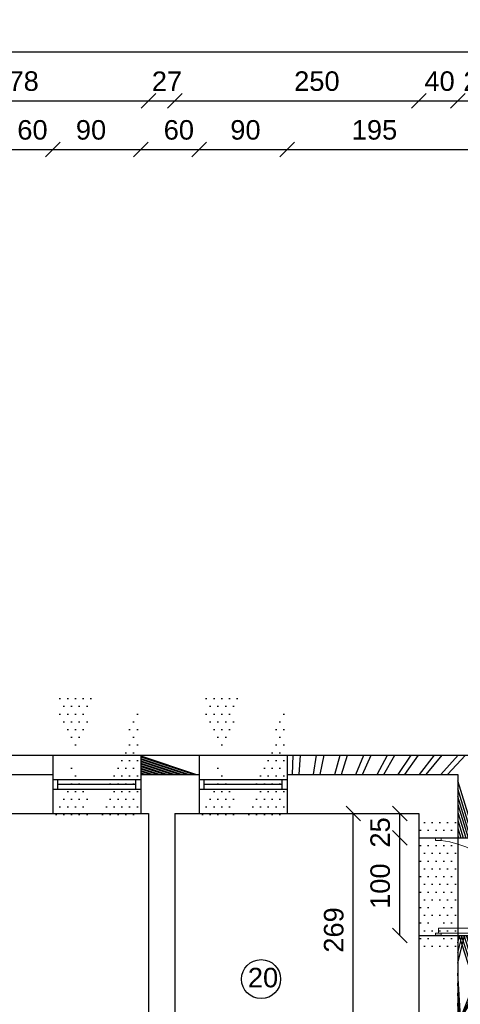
# Model space of a CAD drawing. Header units: millimetres. Extents: x 6528 to 149658, y 3342 to 12852.
# Tile 90 of 122: x 78893 to 79344, y 8598 to 9608. Entities that reach past the tile are written whole.
import ezdxf

# ---------------------------------------------------------------- set-up
doc = ezdxf.new("R2010")
doc.units = ezdxf.units.MM
doc.styles.get("Standard").update_dxf_attribs({"font": 'arial.ttf'})
doc.dimstyles.new('ISO-25', dxfattribs={"dimtxt": 2.5, "dimasz": 2.5, "dimexe": 1.25, "dimexo": 0.625, "dimtad": 1, "dimtxsty": 'Standard', "dimcen": 2.5, "dimadec": 0, "dimazin": 0, "dimtfac": 1, "dimtmove": 0, "dimatfit": 3, "dimfxl": 1, "dimarcsym": 0})
pattern_1 = [(45, (-1177784256.190767, -935731374.6151185), (-11.22532015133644, 11.22532015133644), []), (135, (-1177784256.190767, -935731374.6151185), (-11.22532015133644, -11.22532015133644), [])]

# ---------------------------------------------------------------- blocks, each defined once
blk = doc.blocks.new('_Oblique')
at = {"color": 0, "linetype": 'ByBlock', "lineweight": -2}
blk.add_line((-0.5, -0.5), (0.5, 0.5), dxfattribs=at)
blk = doc.blocks.new('*D2608')
at = {"color": 0, "lineweight": -2, "transparency": 16777216}
blk.add_line((79301.85100715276, 9524.738408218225), (79341.85100691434, 9524.738408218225), dxfattribs=at)
at = {"layer": 'Defpoints', "color": 0, "transparency": 16777216}
for p in [(79341.85100691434, 9524.738408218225), (79341.85100691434, 8833.670604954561), (79301.85100715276, 8793.670604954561)]:
    blk.add_point(p, dxfattribs=at)
at = {"color": 0, "lineweight": -2, "transparency": 16777216, "xscale": 15, "yscale": 15, "zscale": 15, "rotation": 180}
blk.add_blockref('_Oblique', (79301.85100715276, 9524.738408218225), dxfattribs=at)
at = {"color": 0, "lineweight": -2, "transparency": 16777216, "xscale": 15, "yscale": 15, "zscale": 15}
blk.add_blockref('_Oblique', (79341.85100691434, 9524.738408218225), dxfattribs=at)
at = {"color": 0, "transparency": 16777216, "insert": (79323.08058946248, 9544.72840691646), "char_height": 20, "attachment_point": 5}
blk.add_mtext('40', dxfattribs=at)
blk = doc.blocks.new('*D2609')
at = {"color": 0, "lineweight": -2, "transparency": 16777216}
blk.add_line((79051.85101049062, 9524.738408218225), (79301.85100715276, 9524.738408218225), dxfattribs=at)
at = {"layer": 'Defpoints', "color": 0, "transparency": 16777216}
for p in [(79301.85100715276, 9524.738408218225), (79051.85101049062, 8793.670604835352), (79301.85100715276, 8793.670604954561)]:
    blk.add_point(p, dxfattribs=at)
at = {"color": 0, "lineweight": -2, "transparency": 16777216, "xscale": 15, "yscale": 15, "zscale": 15, "rotation": 180}
blk.add_blockref('_Oblique', (79051.85101049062, 9524.738408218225), dxfattribs=at)
at = {"color": 0, "lineweight": -2, "transparency": 16777216, "xscale": 15, "yscale": 15, "zscale": 15}
blk.add_blockref('_Oblique', (79301.85100715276, 9524.738408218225), dxfattribs=at)
at = {"color": 0, "transparency": 16777216, "insert": (79197.39852278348, 9544.72840691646), "char_height": 20, "attachment_point": 5}
blk.add_mtext('250', dxfattribs=at)
blk = doc.blocks.new('*D2610')
at = {"color": 0, "lineweight": -2, "transparency": 16777216}
blk.add_line((79024.85100476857, 9524.738408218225), (79051.85101049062, 9524.738408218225), dxfattribs=at)
at = {"layer": 'Defpoints', "color": 0, "transparency": 16777216}
for p in [(79051.85101049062, 9524.738408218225), (79024.85100476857, 8793.670604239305), (79051.85101049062, 8793.670604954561)]:
    blk.add_point(p, dxfattribs=at)
at = {"color": 0, "lineweight": -2, "transparency": 16777216, "xscale": 15, "yscale": 15, "zscale": 15, "rotation": 180}
blk.add_blockref('_Oblique', (79024.85100476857, 9524.738408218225), dxfattribs=at)
at = {"color": 0, "lineweight": -2, "transparency": 16777216, "xscale": 15, "yscale": 15, "zscale": 15}
blk.add_blockref('_Oblique', (79051.85101049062, 9524.738408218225), dxfattribs=at)
at = {"color": 0, "transparency": 16777216, "insert": (79043.76561372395, 9544.72840691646), "char_height": 20, "attachment_point": 5}
blk.add_mtext('27', dxfattribs=at)
blk = doc.blocks.new('*D2615')
at = {"color": 0, "lineweight": -2, "transparency": 16777216}
blk.add_line((77479.85100667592, 9574.738408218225), (79361.85100691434, 9574.738408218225), dxfattribs=at)
at = {"layer": 'Defpoints', "color": 0, "transparency": 16777216}
for p in [(79361.85100691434, 9574.738408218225), (77479.85100667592, 8853.67060507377), (79361.85100691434, 8853.67060507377)]:
    blk.add_point(p, dxfattribs=at)
at = {"color": 0, "lineweight": -2, "transparency": 16777216, "xscale": 15, "yscale": 15, "zscale": 15, "rotation": 180}
blk.add_blockref('_Oblique', (77479.85100667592, 9574.738408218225), dxfattribs=at)
at = {"color": 0, "lineweight": -2, "transparency": 16777216, "xscale": 15, "yscale": 15, "zscale": 15}
blk.add_blockref('_Oblique', (79361.85100691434, 9574.738408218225), dxfattribs=at)
at = {"color": 0, "transparency": 16777216, "insert": (78503.99978797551, 9594.72840691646), "char_height": 20, "attachment_point": 5}
blk.add_mtext('1882', dxfattribs=at)
blk = doc.blocks.new('*D2718')
at = {"color": 0, "lineweight": -2, "transparency": 16777216}
blk.add_line((78866.85100691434, 9474.738408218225), (78926.85100691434, 9474.738408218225), dxfattribs=at)
at = {"layer": 'Defpoints', "color": 0, "transparency": 16777216}
for p in [(78926.85100691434, 9474.738408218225), (78866.85100691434, 8853.670605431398), (78926.85100691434, 8853.67060507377)]:
    blk.add_point(p, dxfattribs=at)
at = {"color": 0, "lineweight": -2, "transparency": 16777216, "xscale": 15, "yscale": 15, "zscale": 15, "rotation": 180}
blk.add_blockref('_Oblique', (78866.85100691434, 9474.738408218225), dxfattribs=at)
at = {"color": 0, "lineweight": -2, "transparency": 16777216, "xscale": 15, "yscale": 15, "zscale": 15}
blk.add_blockref('_Oblique', (78926.85100691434, 9474.738408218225), dxfattribs=at)
at = {"color": 0, "transparency": 16777216, "insert": (78905.93522160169, 9494.72840691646), "char_height": 20, "attachment_point": 5}
blk.add_mtext('60', dxfattribs=at)
blk = doc.blocks.new('*D2719')
at = {"color": 0, "lineweight": -2, "transparency": 16777216}
blk.add_line((78926.85100691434, 9474.738408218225), (79016.85100691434, 9474.738408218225), dxfattribs=at)
at = {"layer": 'Defpoints', "color": 0, "transparency": 16777216}
for p in [(79016.85100691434, 9474.738408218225), (78926.85100691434, 8853.67060507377), (79016.85100691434, 8853.67060507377)]:
    blk.add_point(p, dxfattribs=at)
at = {"color": 0, "lineweight": -2, "transparency": 16777216, "xscale": 15, "yscale": 15, "zscale": 15, "rotation": 180}
blk.add_blockref('_Oblique', (78926.85100691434, 9474.738408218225), dxfattribs=at)
at = {"color": 0, "lineweight": -2, "transparency": 16777216, "xscale": 15, "yscale": 15, "zscale": 15}
blk.add_blockref('_Oblique', (79016.85100691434, 9474.738408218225), dxfattribs=at)
at = {"color": 0, "transparency": 16777216, "insert": (78965.93522160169, 9494.72840691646), "char_height": 20, "attachment_point": 5}
blk.add_mtext('90', dxfattribs=at)
blk = doc.blocks.new('*D2720')
at = {"color": 0, "lineweight": -2, "transparency": 16777216}
blk.add_line((79016.85100691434, 9474.738408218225), (79076.85100691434, 9474.738408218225), dxfattribs=at)
at = {"layer": 'Defpoints', "color": 0, "transparency": 16777216}
for p in [(79076.85100691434, 9474.738408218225), (79016.85100691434, 8853.67060507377), (79076.85100691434, 8853.670604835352)]:
    blk.add_point(p, dxfattribs=at)
at = {"color": 0, "lineweight": -2, "transparency": 16777216, "xscale": 15, "yscale": 15, "zscale": 15, "rotation": 180}
blk.add_blockref('_Oblique', (79016.85100691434, 9474.738408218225), dxfattribs=at)
at = {"color": 0, "lineweight": -2, "transparency": 16777216, "xscale": 15, "yscale": 15, "zscale": 15}
blk.add_blockref('_Oblique', (79076.85100691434, 9474.738408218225), dxfattribs=at)
at = {"color": 0, "transparency": 16777216, "insert": (79055.93522160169, 9494.72840691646), "char_height": 20, "attachment_point": 5}
blk.add_mtext('60', dxfattribs=at)
blk = doc.blocks.new('*D2721')
at = {"color": 0, "lineweight": -2, "transparency": 16777216}
blk.add_line((79076.85100691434, 9474.738408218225), (79166.85100715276, 9474.738408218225), dxfattribs=at)
at = {"layer": 'Defpoints', "color": 0, "transparency": 16777216}
for p in [(79166.85100715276, 9474.738408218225), (79076.85100691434, 8853.670604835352), (79166.85100715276, 8853.670604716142)]:
    blk.add_point(p, dxfattribs=at)
at = {"color": 0, "lineweight": -2, "transparency": 16777216, "xscale": 15, "yscale": 15, "zscale": 15, "rotation": 180}
blk.add_blockref('_Oblique', (79076.85100691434, 9474.738408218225), dxfattribs=at)
at = {"color": 0, "lineweight": -2, "transparency": 16777216, "xscale": 15, "yscale": 15, "zscale": 15}
blk.add_blockref('_Oblique', (79166.85100715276, 9474.738408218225), dxfattribs=at)
at = {"color": 0, "transparency": 16777216, "insert": (79124.17996280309, 9494.72840691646), "char_height": 20, "attachment_point": 5}
blk.add_mtext('90', dxfattribs=at)
blk = doc.blocks.new('*D2722')
at = {"color": 0, "lineweight": -2, "transparency": 16777216}
blk.add_line((79166.85100715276, 9474.738408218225), (79361.85100691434, 9474.738408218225), dxfattribs=at)
at = {"layer": 'Defpoints', "color": 0, "transparency": 16777216}
for p in [(79361.85100691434, 9474.738408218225), (79166.85100715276, 8853.670604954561), (79361.85100691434, 8853.67060507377)]:
    blk.add_point(p, dxfattribs=at)
at = {"color": 0, "lineweight": -2, "transparency": 16777216, "xscale": 15, "yscale": 15, "zscale": 15, "rotation": 180}
blk.add_blockref('_Oblique', (79166.85100715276, 9474.738408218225), dxfattribs=at)
at = {"color": 0, "lineweight": -2, "transparency": 16777216, "xscale": 15, "yscale": 15, "zscale": 15}
blk.add_blockref('_Oblique', (79361.85100691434, 9474.738408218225), dxfattribs=at)
at = {"color": 0, "transparency": 16777216, "insert": (79256.41695945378, 9494.72840691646), "char_height": 20, "attachment_point": 5}
blk.add_mtext('195', dxfattribs=at)
blk = doc.blocks.new('*D2727')
at = {"color": 0, "lineweight": -2, "transparency": 16777216}
blk.add_line((78746.85100739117, 9524.738408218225), (79024.85100476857, 9524.738408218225), dxfattribs=at)
at = {"layer": 'Defpoints', "color": 0, "transparency": 16777216}
for p in [(79024.85100476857, 9524.738408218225), (78746.85100739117, 8793.67060519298), (79024.85100476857, 8793.670604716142)]:
    blk.add_point(p, dxfattribs=at)
at = {"color": 0, "lineweight": -2, "transparency": 16777216, "xscale": 15, "yscale": 15, "zscale": 15, "rotation": 180}
blk.add_blockref('_Oblique', (78746.85100739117, 9524.738408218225), dxfattribs=at)
at = {"color": 0, "lineweight": -2, "transparency": 16777216, "xscale": 15, "yscale": 15, "zscale": 15}
blk.add_blockref('_Oblique', (79024.85100476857, 9524.738408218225), dxfattribs=at)
at = {"color": 0, "transparency": 16777216, "insert": (78889.12413232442, 9544.72840691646), "char_height": 20, "attachment_point": 5}
blk.add_mtext('278', dxfattribs=at)
blk = doc.blocks.new('*D2728')
at = {"color": 0, "lineweight": -2, "transparency": 16777216}
blk.add_line((79341.85100691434, 9524.738408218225), (79361.85100691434, 9524.738408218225), dxfattribs=at)
at = {"layer": 'Defpoints', "color": 0, "transparency": 16777216}
for p in [(79361.85100691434, 9524.738408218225), (79361.85100691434, 8853.67060507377), (79341.85100691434, 8833.670604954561)]:
    blk.add_point(p, dxfattribs=at)
at = {"color": 0, "lineweight": -2, "transparency": 16777216, "xscale": 15, "yscale": 15, "zscale": 15, "rotation": 180}
blk.add_blockref('_Oblique', (79341.85100691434, 9524.738408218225), dxfattribs=at)
at = {"color": 0, "lineweight": -2, "transparency": 16777216, "xscale": 15, "yscale": 15, "zscale": 15}
blk.add_blockref('_Oblique', (79361.85100691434, 9524.738408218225), dxfattribs=at)
at = {"color": 0, "transparency": 16777216, "insert": (79363.08058946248, 9544.72840691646), "char_height": 20, "attachment_point": 5}
blk.add_mtext('20', dxfattribs=at)
blk = doc.blocks.new('*D2958')
at = {"color": 0, "lineweight": -2, "transparency": 16777216}
blk.add_line((79234.7339071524, 8524.670605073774), (79234.7339071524, 8793.670604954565), dxfattribs=at)
at = {"layer": 'Defpoints', "color": 0, "transparency": 16777216}
for p in [(79051.85101049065, 8793.670604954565), (79234.7339071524, 8793.670604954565), (79148.94060223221, 8524.670605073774)]:
    blk.add_point(p, dxfattribs=at)
at = {"color": 0, "lineweight": -2, "transparency": 16777216, "xscale": 15, "yscale": 15, "zscale": 15}
for p, rotation in [((79234.7339071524, 8793.670604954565), 90), ((79234.7339071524, 8524.670605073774), 270)]:
    blk.add_blockref('_Oblique', p, dxfattribs=dict(at, rotation=rotation))
at = {"color": 0, "transparency": 16777216, "insert": (79214.74388592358, 8674.270378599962), "char_height": 20, "attachment_point": 5, "rotation": 90}
blk.add_mtext('269', dxfattribs=at)
blk = doc.blocks.new('*D2959')
at = {"color": 0, "lineweight": -2, "transparency": 16777216}
blk.add_line((79282.3366605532, 8768.670604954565), (79282.3366605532, 8793.670604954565), dxfattribs=at)
at = {"layer": 'Defpoints', "color": 0, "transparency": 16777216}
for p in [(79282.3366605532, 8793.670604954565), (79301.85100691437, 8793.670604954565), (79301.85100691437, 8768.670604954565)]:
    blk.add_point(p, dxfattribs=at)
at = {"color": 0, "lineweight": -2, "transparency": 16777216, "xscale": 15, "yscale": 15, "zscale": 15}
for p, rotation in [((79282.3366605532, 8793.670604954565), 90), ((79282.3366605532, 8768.670604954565), 270)]:
    blk.add_blockref('_Oblique', p, dxfattribs=dict(at, rotation=rotation))
at = {"color": 0, "transparency": 16777216, "insert": (79262.3466369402, 8774.318235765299), "char_height": 20, "attachment_point": 5, "rotation": 90}
blk.add_mtext('25', dxfattribs=at)
blk = doc.blocks.new('*D2960')
at = {"color": 0, "lineweight": -2, "transparency": 16777216}
blk.add_line((79282.33666198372, 8668.670604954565), (79282.33666198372, 8768.670605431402), dxfattribs=at)
at = {"layer": 'Defpoints', "color": 0, "transparency": 16777216}
for p in [(79282.33666198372, 8768.670605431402), (79301.85100643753, 8768.670605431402), (79301.85100643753, 8668.670604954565)]:
    blk.add_point(p, dxfattribs=at)
at = {"color": 0, "lineweight": -2, "transparency": 16777216, "xscale": 15, "yscale": 15, "zscale": 15}
for p, rotation in [((79282.33666198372, 8768.670605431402), 90), ((79282.33666198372, 8668.670604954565), 270)]:
    blk.add_blockref('_Oblique', p, dxfattribs=dict(at, rotation=rotation))
at = {"color": 0, "transparency": 16777216, "insert": (79262.34663646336, 8719.222203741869), "char_height": 20, "attachment_point": 5, "rotation": 90}
blk.add_mtext('100', dxfattribs=at)

msp = doc.modelspace()

# ---------------------------------------------------------------- hatches: boundary and pattern name
h = msp.add_hatch()
h.set_pattern_fill('ANSI37', color=256, scale=5)
h.set_pattern_definition(pattern_1)
h.paths.add_polyline_path([(77815.85100691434, 8853.670604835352), (77755.85100691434, 8853.670604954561), (77755.85100691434, 8833.67060507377), (77815.85100691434, 8833.67060507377)])
h.paths.add_polyline_path([(77965.85100691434, 8853.67060507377), (77905.85100691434, 8853.670604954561), (77905.85100691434, 8833.67060507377), (77965.85100691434, 8833.67060519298)])
h.paths.add_polyline_path([(78271.85100691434, 8853.67060507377), (78073.85100691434, 8853.67060507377), (78073.85100691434, 8833.67060519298), (78271.85100691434, 8833.670604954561)])
h.paths.add_polyline_path([(78471.85100691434, 8853.670604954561), (78361.85100691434, 8853.67060507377), (78361.85100691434, 8833.670604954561), (78471.85100691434, 8833.670604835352)])
h.paths.add_polyline_path([(78776.85100691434, 8853.670604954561), (78561.85100691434, 8853.670604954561), (78561.85100691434, 8833.670604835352), (78776.85100691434, 8833.670604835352)])
h.paths.add_polyline_path([(78926.85100691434, 8853.670604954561), (78866.85100691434, 8853.670604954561), (78866.85100691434, 8833.670604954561), (78926.85100691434, 8833.670604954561)])
h.paths.add_polyline_path([(79076.85100691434, 8853.670604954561), (79016.85100691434, 8853.670604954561), (79016.85100691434, 8833.670604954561), (79076.85100691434, 8833.670604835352)])
h.paths.add_polyline_path([(79361.85100691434, 8853.67060507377), (79166.85100691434, 8853.670604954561), (79166.85100691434, 8833.670604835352), (79341.85100691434, 8833.670604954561), (79341.85100691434, 8768.670604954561), (79361.85100691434, 8768.670604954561)])
h = msp.add_hatch()
h.set_pattern_fill('DOTS', color=256, scale=5)
h.set_pattern_definition([(0, (-1177787034.729524, -935731374.6151183), (3.96875, 7.9375), [0, -7.9375])])
h.paths.add_polyline_path([(79016.85100691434, 8853.67060507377), (78971.06009428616, 8853.67060507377), (78971.27312843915, 8828.670604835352), (79016.85100691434, 8828.670604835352)])
h.paths.add_polyline_path([(79016.85100691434, 8818.670604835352), (78971.35834233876, 8818.670604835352), (78971.57137649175, 8793.670604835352), (79016.85100691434, 8793.670604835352)])
h.paths.add_polyline_path([(78971.35834233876, 8818.670604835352), (78926.85100691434, 8818.670604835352), (78926.85100691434, 8793.670604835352), (78971.57137649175, 8793.670604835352)])
h.paths.add_polyline_path([(78971.06009428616, 8853.67060507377), (78926.85100691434, 8853.67060507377), (78926.85100691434, 8828.670604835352), (78971.27312843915, 8828.670604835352)])
h = msp.add_hatch()
h.set_pattern_fill('DOTS', color=256, scale=5)
h.set_pattern_definition([(0, (-1177786884.729524, -935731374.6151185), (3.96875, 7.9375), [0, -7.9375])])
h.paths.add_polyline_path([(79166.85100691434, 8853.670604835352), (79121.06009428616, 8853.670604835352), (79121.27312843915, 8828.670604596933), (79166.85100691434, 8828.670604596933)])
h.paths.add_polyline_path([(79166.85100691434, 8818.670604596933), (79121.35834233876, 8818.670604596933), (79121.57137649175, 8793.670604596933), (79166.85100691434, 8793.670604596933)])
h.paths.add_polyline_path([(79121.35834233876, 8818.670604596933), (79076.85100691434, 8818.670604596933), (79076.85100691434, 8793.670604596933), (79121.57137649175, 8793.670604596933)])
h.paths.add_polyline_path([(79121.06009428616, 8853.670604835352), (79076.85100691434, 8853.670604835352), (79076.85100691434, 8828.670604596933), (79121.27312843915, 8828.670604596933)])
h = msp.add_hatch()
h.set_pattern_fill('DOTS', color=256, scale=5)
h.set_pattern_definition([(0, (-1177784256.190767, -935731374.6151185), (3.96875, 7.9375), [0, -7.9375])])
h.paths.add_polyline_path([(79341.85100691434, 8768.670604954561), (79301.85100691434, 8768.670604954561), (79301.85100691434, 8668.670604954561), (79318.85100691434, 8668.670604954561), (79318.85100691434, 8671.170604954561), (79321.85100691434, 8671.170604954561), (79321.85100691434, 8676.170604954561), (79341.85100691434, 8676.170604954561)])
h = msp.add_hatch()
h.set_pattern_fill('ANSI37', color=256, scale=5)
h.set_pattern_definition(pattern_1)
h.paths.add_polyline_path([(79526.85100691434, 8605.670604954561), (79361.85100691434, 8605.670604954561), (79361.85100691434, 8668.670604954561), (79341.85100691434, 8668.670604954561), (79341.85100691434, 8585.670604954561), (79346.85100691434, 8585.670604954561), (79526.85100691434, 8585.67060507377)])
h.paths.add_polyline_path([(81200.85100691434, 8605.670604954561), (81014.85100691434, 8605.670604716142), (81014.85100691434, 8585.670604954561), (81180.85100691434, 8585.670604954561), (81190.85100691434, 8002.670604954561), (81190.85100691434, 7997.670604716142), (81190.85100691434, 7870.670604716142), (81210.85100691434, 7870.670604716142), (81210.85100691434, 7870.670604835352), (81210.85100691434, 8002.670604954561)])
h.paths.add_polyline_path([(81210.85100691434, 7784.670604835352), (81210.8510064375, 7780.670604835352), (81190.85100691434, 7780.670604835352), (81190.85100691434, 7065.670604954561), (81150.85100691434, 7065.670604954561), (81090.85100715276, 7065.67060507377), (81090.85100715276, 7045.670604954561), (81210.85100691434, 7045.670604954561)])

# ---------------------------------------------------------------- linework, layer by layer
at = {"lineweight": 30}
for p, q in [((78866.85100691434, 8853.670604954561), (78926.85100691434, 8853.670604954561)), ((78926.85100691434, 8853.67060507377), (78926.85100691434, 8793.670604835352)), ((79016.85100691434, 8853.67060507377), (79016.85100691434, 8793.670604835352)), ((79016.85100691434, 8853.670604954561), (79076.85100691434, 8853.670604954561)), ((79076.85100691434, 8853.67060507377), (79076.85100691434, 8793.670604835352)), ((79166.85100691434, 8853.670604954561), (79361.85100691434, 8853.67060507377)), ((79166.85100691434, 8853.67060507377), (79166.85100691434, 8793.670604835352)), ((78866.85100691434, 8833.670604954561), (78926.85100715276, 8833.670604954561)), ((79016.85100691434, 8833.670604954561), (79076.85100691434, 8833.670604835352)), ((79166.85100691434, 8833.670604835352), (79341.85100691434, 8833.670604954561)), ((79341.85100691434, 8833.670604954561), (79341.85100691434, 8218.670604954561)), ((78866.85100715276, 8793.670604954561), (78926.85100715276, 8793.67060507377)), ((79016.85100691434, 8793.67060507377), (79024.85100691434, 8793.670604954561)), ((79024.85100691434, 8793.670604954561), (79024.85100691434, 8243.670604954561)), ((79051.85100691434, 8793.670604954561), (79076.85100691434, 8793.670604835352)), ((79051.85100691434, 8793.670604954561), (79051.85100691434, 8243.670604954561)), ((79166.85100691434, 8793.670604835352), (79301.85100691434, 8793.670604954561)), ((79301.85100691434, 8793.670604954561), (79301.85100715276, 8243.670604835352)), ((79301.85100691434, 8768.670604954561), (79361.85100691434, 8768.670604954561)), ((79301.85100691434, 8668.670604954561), (79361.85100691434, 8668.670604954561))]:
    msp.add_line(p, q, dxfattribs=at)
for p, q in [((78926.85100691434, 8853.670604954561), (79016.85100691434, 8853.670604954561)), ((79076.85100691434, 8853.670604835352), (79166.85100691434, 8853.670604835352)), ((78926.85100691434, 8828.670604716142), (79016.85100691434, 8828.670604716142)), ((78931.85100691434, 8818.670604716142), (78931.85100691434, 8828.670604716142)), ((79011.85100691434, 8818.670604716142), (79011.85100691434, 8828.670604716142)), ((79076.85100691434, 8828.670604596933), (79166.85100691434, 8828.670604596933)), ((79081.85100691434, 8818.670604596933), (79081.85100691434, 8828.670604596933)), ((79161.85100691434, 8818.670604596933), (79161.85100691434, 8828.670604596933)), ((78926.85100691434, 8818.670604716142), (79016.85100691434, 8818.670604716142)), ((78926.85100691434, 8818.670604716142), (78931.85100691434, 8818.670604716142)), ((78931.85100691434, 8823.670604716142), (79011.85100691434, 8823.670604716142)), ((79076.85100691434, 8818.670604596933), (79166.85100691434, 8818.670604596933)), ((79076.85100691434, 8818.670604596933), (79081.85100691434, 8818.670604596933)), ((79081.85100691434, 8823.670604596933), (79161.85100691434, 8823.670604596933)), ((78926.85100691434, 8793.670604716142), (79016.85100691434, 8793.670604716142)), ((79076.85100691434, 8793.670604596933), (79166.85100691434, 8793.670604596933)), ((79301.85100691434, 8793.670604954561), (79301.85100691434, 8768.670604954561)), ((79324.85100691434, 8668.670604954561), (79318.85100691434, 8668.670604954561))]:
    msp.add_line(p, q)
at = {"lineweight": 20}
for p, q in [((79318.85100691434, 8766.170604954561), (79318.85100691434, 8768.670604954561)), ((79321.85100691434, 8766.170604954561), (79318.85100691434, 8766.170604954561)), ((79321.85100691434, 8766.170604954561), (79324.85100691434, 8766.170604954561)), ((79324.85100691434, 8766.170604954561), (79324.85100691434, 8768.670604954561)), ((79321.85100691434, 8671.170604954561), (79321.85100691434, 8676.170604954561)), ((79414.85100691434, 8676.170604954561), (79321.85100691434, 8676.170604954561)), ((79321.85100691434, 8671.170604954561), (79318.85100691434, 8671.170604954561)), ((79318.85100691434, 8671.170604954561), (79318.85100691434, 8668.670604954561)), ((79321.85100691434, 8671.170604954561), (79324.85100691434, 8671.170604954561)), ((79324.85100691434, 8671.170604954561), (79324.85100691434, 8668.670604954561)), ((79324.85100691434, 8671.170604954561), (79414.85100691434, 8671.170604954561))]:
    msp.add_line(p, q, dxfattribs=at)
msp.add_circle((79140.24006979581, 8623.83801497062), 20)
msp.add_arc((79310.25955240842, 8661.579149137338), 105.604368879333, 7.942007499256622, 82.05799250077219, dxfattribs=at)

# ---------------------------------------------------------------- texts
at = {"attachment_point": 1}
for s, width, insert, char_height in [('\\pi137.23041;PROJEKTOWANE WEJŚCIE', 600.8919314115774, (77729.63226812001, 9280.535197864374), 18), ('20', 68.36028754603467, (79126.65958922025, 8635.461908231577), 20)]:
    msp.add_mtext_dynamic_manual_height_columns(s, width=width, gutter_width=12.5, heights=[0], dxfattribs=dict(at, insert=insert, char_height=char_height))

# ---------------------------------------------------------------- dimensions: what is measured, and where the dimension line sits
for base, p1, p2, picture, middle in [((79361.85100691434, 9574.738408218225), (77479.85100667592, 8853.67060507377), (79361.85100691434, 8853.67060507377), '*D2615', (78503.99978797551, 9594.72840691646)), ((79024.85100476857, 9524.738408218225), (78746.85100739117, 8793.67060519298), (79024.85100476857, 8793.670604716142), '*D2727', (78889.12413232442, 9544.72840691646)), ((79051.85101049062, 9524.738408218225), (79024.85100476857, 8793.670604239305), (79051.85101049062, 8793.670604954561), '*D2610', (79043.76561372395, 9544.72840691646)), ((79301.85100715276, 9524.738408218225), (79051.85101049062, 8793.670604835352), (79301.85100715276, 8793.670604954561), '*D2609', (79197.39852278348, 9544.72840691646)), ((79341.85100691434, 9524.738408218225), (79301.85100715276, 8793.670604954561), (79341.85100691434, 8833.670604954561), '*D2608', (79323.08058946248, 9544.72840691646)), ((79361.85100691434, 9524.738408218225), (79341.85100691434, 8833.670604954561), (79361.85100691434, 8853.67060507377), '*D2728', (79363.08058946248, 9544.72840691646)), ((78926.85100691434, 9474.738408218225), (78866.85100691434, 8853.670605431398), (78926.85100691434, 8853.67060507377), '*D2718', (78905.93522160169, 9494.72840691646)), ((79016.85100691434, 9474.738408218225), (78926.85100691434, 8853.67060507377), (79016.85100691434, 8853.67060507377), '*D2719', (78965.93522160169, 9494.72840691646)), ((79076.85100691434, 9474.738408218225), (79016.85100691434, 8853.67060507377), (79076.85100691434, 8853.670604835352), '*D2720', (79055.93522160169, 9494.72840691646)), ((79166.85100715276, 9474.738408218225), (79076.85100691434, 8853.670604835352), (79166.85100715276, 8853.670604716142), '*D2721', (79124.17996280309, 9494.72840691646)), ((79361.85100691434, 9474.738408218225), (79166.85100715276, 8853.670604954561), (79361.85100691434, 8853.67060507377), '*D2722', (79256.41695945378, 9494.72840691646))]:
    dim = msp.add_linear_dim(base=base, p1=p1, p2=p2, dimstyle='ISO-25', override={"dimtxt": 20, "dimasz": 15, "dimblk1": 'Oblique', "dimblk2": 'Oblique', "dimsah": 1, "dimse1": 1, "dimse2": 1, "dimtmove": 2})
    dim.commit()
    dim.dimension.update_dxf_attribs({"geometry": picture, "text_midpoint": middle, "dimtype": 160})
for base, p1, p2, picture, middle in [((79234.7339071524, 8793.670604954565), (79148.94060223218, 8524.67060507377), (79051.85101049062, 8793.670604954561), '*D2958', (79214.74388592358, 8674.270378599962)), ((79282.3366605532, 8793.670604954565), (79301.85100691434, 8768.670604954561), (79301.85100691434, 8793.670604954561), '*D2959', (79262.3466369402, 8774.318235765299)), ((79282.33666198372, 8768.670605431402), (79301.8510064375, 8668.670604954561), (79301.8510064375, 8768.670605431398), '*D2960', (79262.34663646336, 8719.222203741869))]:
    dim = msp.add_linear_dim(base=base, p1=p1, p2=p2, angle=90, dimstyle='ISO-25', override={"dimtxt": 20, "dimasz": 15, "dimblk1": 'Oblique', "dimblk2": 'Oblique', "dimsah": 1, "dimse1": 1, "dimse2": 1, "dimtmove": 2})
    dim.commit()
    dim.dimension.update_dxf_attribs({"geometry": picture, "text_midpoint": middle, "dimtype": 160})

doc.saveas('drawing.dxf')
